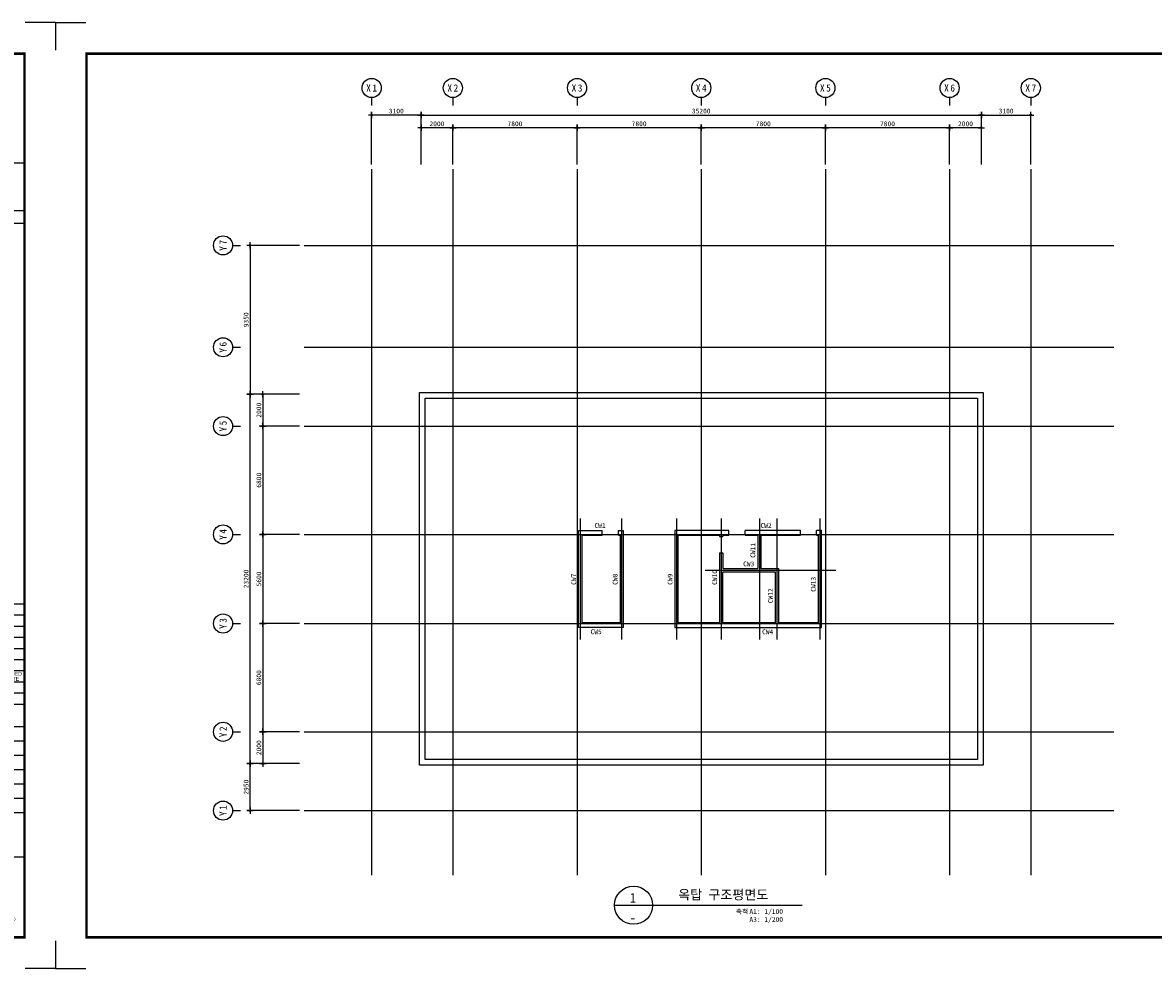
# Model space of a CAD drawing. Header units: millimetres. Extents: x 3445018 to 4174071, y -6064565 to -5122887.
# Tile 66 of 192: x 4003811 to 4074834, y -5767154 to -5707754. Entities that reach past the tile are written whole.
import ezdxf
from ezdxf.enums import TextEntityAlignment as Align

# ---------------------------------------------------------------- set-up
doc = ezdxf.new("R2010")
doc.units = ezdxf.units.MM
doc.header["$MEASUREMENT"] = 0
doc.linetypes.add('CEN', pattern=[66, 60, -2, 2, -2])
doc.layers.get('0').update_dxf_attribs({"linetype": 'CONTINUOUS'})
doc.layers.get('DEFPOINTS').update_dxf_attribs({"linetype": 'CONTINUOUS'})
for name, color, linetype in [('3', 3, 'CONTINUOUS'), ('A_GE_FORM', 7, 'CONTINUOUS'), ('A_GE_TEXT', 3, 'CONTINUOUS'), ('CEN', 13, 'CEN'), ('DI', 1, 'CONTINUOUS'), ('DIM', 7, 'CONTINUOUS'), ('HA', 9, 'CONTINUOUS'), ('SHEET_SD', 7, 'CONTINUOUS'), ('SY', 1, 'CONTINUOUS'), ('TE1', 3, 'CONTINUOUS'), ('TE1-W', 2, 'CONTINUOUS'), ('WA1', 2, 'CONTINUOUS')]:
    doc.layers.add(name, color=color, linetype=linetype)
doc.styles.add('GHS', font='txt')
doc.styles.add('HY울릉도 L', font='txt')
doc.styles.add('SDP-S', font='txt')
doc.styles.add('굴림', font='txt')
doc.styles.add('나눔고딕', font='txt')
doc.styles.add('돋움', font='txt')
doc.styles.add('돋움체', font='txt')
doc.styles.add('스타일1', font='HYWULM.TTF')
doc.dimstyles.new('SMDI-3', dxfattribs={"dimtxt": 3, "dimasz": 1, "dimexe": 2, "dimexo": 3, "dimgap": 1, "dimtad": 1, "dimdsep": 46, "dimtxsty": 'HY울릉도 L', "dimblk": 'Z_DOT', "dimcen": 2.5, "dimdle": 1.5, "dimclrd": 1, "dimclre": 1, "dimclrt": 2, "dimadec": 0, "dimazin": 0, "dimtfac": 1, "dimtix": 1, "dimtmove": 2, "dimatfit": 3, "dimldrblk": 'Z_DOT', "dimfxl": 2, "dimtvp": 1, "dimtolj": 1, "dimtzin": 0, "dimarcsym": 0})

# ---------------------------------------------------------------- blocks, each defined once
blk = doc.blocks.new('werwwerw')
at = {"true_color": 0xf50000}
h = blk.add_hatch(color=1, dxfattribs=at)
h.dxf.hatch_style = 1
h.paths.add_polyline_path([(1770.34, 1804.71), (1770.34, 1809.72), (1768.84, 1809.16), (1768.84, 1803.61), (1778.84, 1799.9), (1778.84, 1794.35), (1780.34, 1793.79), (1780.34, 1813.42), (1778.84, 1812.87), (1778.84, 1801.5)])
h.paths.add_polyline_path([(1782.84, 1811.27), (1792.84, 1807.56), (1792.84, 1809.16), (1781.34, 1813.42), (1781.34, 1793.79), (1792.84, 1798.05), (1792.84, 1803.61), (1790.24, 1803.61), (1790.24, 1802.11), (1791.34, 1802.11), (1791.34, 1799.09), (1782.84, 1795.95)])
at = {"color": 1, "true_color": 0xf50000}
for points in [[(1770.34, 1809.72), (1768.84, 1809.16), (1768.84, 1803.61), (1778.84, 1799.9), (1778.84, 1794.35), (1780.34, 1793.79), (1780.34, 1813.42), (1778.84, 1812.87), (1778.84, 1801.5), (1770.34, 1804.71), (1770.34, 1809.72), (1768.84, 1809.16)], [(1790.24, 1803.61), (1792.84, 1803.61), (1792.84, 1798.05), (1781.34, 1793.79), (1781.34, 1813.42), (1792.84, 1809.16), (1792.84, 1807.56), (1782.84, 1811.27), (1782.84, 1795.95), (1791.34, 1799.09), (1791.34, 1802.11), (1790.24, 1802.11), (1790.24, 1802.11), (1790.24, 1803.61)]]:
    blk.add_lwpolyline(points, dxfattribs=at)
at = {"color": 1, "true_color": 0xf50000, "insert": (1768.9, 1792.85), "char_height": 5, "attachment_point": 1}
blk.add_mtext_dynamic_manual_height_columns('{\\fBroadway|b0|i0|c0|p82;A}', width=3.0726, gutter_width=12.5, heights=[0], dxfattribs=at)
at = {"insert": (1774.73, 1789.95), "char_height": 2.1, "attachment_point": 1}
blk.add_mtext_dynamic_manual_height_columns('{\\fBroadway|b0|i0|c0|p82;rchitecture}', width=17.5999, gutter_width=12.5, heights=[0], dxfattribs=at)
blk = doc.blocks.new('sheet _서영')
at = {"true_color": 0xf50000}
h = blk.add_hatch(color=1, dxfattribs=at)
h.dxf.hatch_style = 1
h.paths.add_polyline_path([(-361932.13, -1058516.3), (-361932.13, -1058505.89), (-361935.25, -1058507.04), (-361935.25, -1058518.6), (-361914.45, -1058526.3), (-361914.45, -1058537.86), (-361911.33, -1058539.01), (-361911.33, -1058498.18), (-361914.45, -1058499.34), (-361914.45, -1058522.97)])
h.paths.add_polyline_path([(-361906.13, -1058502.67), (-361885.33, -1058510.37), (-361885.33, -1058507.04), (-361909.25, -1058498.18), (-361909.25, -1058539.01), (-361885.33, -1058530.15), (-361885.33, -1058518.6), (-361890.73, -1058518.6), (-361890.73, -1058521.72), (-361888.45, -1058521.72), (-361888.45, -1058527.98), (-361906.13, -1058534.53)])
at = {"color": 1, "true_color": 0xf50000}
for points in [[(-361932.13, -1058505.89), (-361935.25, -1058507.04), (-361935.25, -1058518.6), (-361914.45, -1058526.3), (-361914.45, -1058537.86), (-361911.33, -1058539.01), (-361911.33, -1058498.18), (-361914.45, -1058499.34), (-361914.45, -1058522.97), (-361932.13, -1058516.3), (-361932.13, -1058505.89), (-361935.25, -1058507.04)], [(-361890.73, -1058518.6), (-361885.33, -1058518.6), (-361885.33, -1058530.15), (-361909.25, -1058539.01), (-361909.25, -1058498.18), (-361885.33, -1058507.04), (-361885.33, -1058510.37), (-361906.13, -1058502.67), (-361906.13, -1058534.53), (-361888.45, -1058527.98), (-361888.45, -1058521.72), (-361890.73, -1058521.72), (-361890.73, -1058521.72), (-361890.73, -1058518.6)]]:
    blk.add_lwpolyline(points, dxfattribs=at)
at = {"layer": 'A_GE_FORM'}
for p, q in [((-362689.99, -1058464.44), (-362689.99, -1058481.68)), ((-362689.99, -1058464.44), (-362689.99, -1058481.68)), ((-362689.99, -1058464.44), (-362670.99, -1058464.44)), ((-361848.99, -1058464.44), (-361867.99, -1058464.44)), ((-361848.99, -1058464.44), (-361848.99, -1058481.68)), ((-362689.99, -1059041.18), (-362689.99, -1059058.43)), ((-362689.99, -1059041.18), (-362689.99, -1059058.43)), ((-361848.99, -1059041.18), (-361848.99, -1059058.43)), ((-362689.99, -1059058.43), (-362670.99, -1059058.43)), ((-361848.99, -1059058.43), (-361867.99, -1059058.43))]:
    blk.add_line(p, q, dxfattribs=at)
at = {"layer": 'A_GE_FORM', "color": 161}
for p, q in [((-361952.99, -1058552.43), (-361868.99, -1058552.43)), ((-361952.99, -1058582.43), (-361868.99, -1058582.43)), ((-361952.99, -1058590.43), (-361868.99, -1058590.43)), ((-361952.99, -1058829.43), (-361868.89, -1058829.43)), ((-361928.99, -1058960.43), (-361928.99, -1058829.43)), ((-361883.91, -1058878.43), (-361883.91, -1058829.43)), ((-361875.5, -1058832.51), (-361878.46, -1058835.03)), ((-361952.99, -1058836.43), (-361868.89, -1058836.43)), ((-361875.5, -1058839.51), (-361878.46, -1058842.03)), ((-361952.99, -1058843.43), (-361868.89, -1058843.43)), ((-361875.5, -1058846.51), (-361878.46, -1058849.03)), ((-361952.99, -1058850.43), (-361868.89, -1058850.43)), ((-361875.5, -1058853.51), (-361878.46, -1058856.03)), ((-361952.99, -1058857.43), (-361868.89, -1058857.43)), ((-361875.5, -1058860.51), (-361878.46, -1058863.03)), ((-361952.99, -1058864.43), (-361868.89, -1058864.43)), ((-361875.5, -1058867.51), (-361878.46, -1058870.03)), ((-361952.99, -1058871.43), (-361868.89, -1058871.43)), ((-361952.99, -1058878.43), (-361868.49, -1058878.43)), ((-361952.99, -1058885.43), (-361868.49, -1058885.43)), ((-361952.99, -1058892.43), (-361868.49, -1058892.43)), ((-361903.99, -1058906.43), (-361903.99, -1058892.43)), ((-361895.99, -1058906.43), (-361895.99, -1058892.43)), ((-361952.99, -1058899.43), (-361903.99, -1058899.43)), ((-361952.99, -1058906.43), (-361868.49, -1058906.43)), ((-361952.99, -1058915.43), (-361868.49, -1058915.43)), ((-361952.99, -1058924.43), (-361868.49, -1058924.43)), ((-361952.99, -1058933.43), (-361868.49, -1058933.43)), ((-361903.99, -1058960.43), (-361903.99, -1058933.43)), ((-361928.99, -1058942.43), (-361868.49, -1058942.43)), ((-361928.99, -1058951.43), (-361868.49, -1058951.43)), ((-361952.99, -1058960.43), (-361868.49, -1058960.43)), ((-361952.99, -1058988.43), (-361868.49, -1058988.43)), ((-361918.99, -1059038.93), (-361918.99, -1058988.43)), ((-361952.99, -1059004.93), (-361918.99, -1059004.93)), ((-361952.99, -1059021.43), (-361918.99, -1059021.43))]:
    blk.add_line(p, q, dxfattribs=at)
at = {"layer": 'A_GE_FORM', "const_width": 1.5}
blk.add_lwpolyline([(-361868.49, -1059038.93), (-362670.49, -1059038.93), (-362670.49, -1058483.93), (-361868.49, -1058483.93)], close=True, dxfattribs=at)
at = {"layer": 'A_GE_FORM', "const_width": 0.6}
blk.add_lwpolyline([(-361952.99, -1059038.93), (-361952.99, -1058483.93)], dxfattribs=at)
at = {"layer": 'A_GE_FORM', "color": 7}
for points in [[(-361947.88, -1058830.55), (-361950.34, -1058834.82), (-361945.41, -1058834.82)], [(-361947.88, -1058837.55), (-361950.34, -1058841.82), (-361945.41, -1058841.82)], [(-361947.88, -1058844.55), (-361950.34, -1058848.82), (-361945.41, -1058848.82)], [(-361947.88, -1058851.55), (-361950.34, -1058855.82), (-361945.41, -1058855.82)], [(-361947.88, -1058858.55), (-361950.34, -1058862.82), (-361945.41, -1058862.82)], [(-361947.88, -1058865.55), (-361950.34, -1058869.82), (-361945.41, -1058869.82)]]:
    blk.add_lwpolyline(points, close=True, dxfattribs=at)
at = {"xscale": 1.04, "yscale": 1.04, "zscale": 1.04}
blk.add_blockref('werwwerw', (-363745.9, -1060878.12), dxfattribs=at)
at = {"insert": (-361906.28, -1059020.17), "char_height": 2.16, "attachment_point": 1, "line_spacing_factor": 0.9, "style": '스타일1'}
blk.add_mtext_dynamic_manual_height_columns('{\\f이사만루체 Medium|b0|i0|c129|p2;와이지건축사사무소}', width=30.417, gutter_width=10, heights=[0], dxfattribs=at)
at = {"layer": 'A_GE_TEXT'}
for s, height, style, p in [('PROJECT  TITLE.', 2.5, '돋움', (-361948.99, -1058556.43)), ('KEYMAP', 2.5, '돋움', (-361948.99, -1058586.43)), ('DRAWING', 2.5, '돋움', (-361926.65, -1058938.25)), ('DATE', 2.5, '돋움', (-361926.65, -1058946.92)), ('A1:', 2.5, '돋움', (-361898.99, -1058953.83)), ('SCALE', 2.5, '돋움', (-361926.65, -1058955.83)), ('A3:', 2.5, '돋움', (-361898.99, -1058957.83)), ('DRAWING TITLE', 2.5, '돋움', (-361950.58, -1058963.93)), ('JOB NUMBER', 2, '나눔고딕', (-361950.2, -1058991.93)), ('DRAWING NO.', 2, '돋움', (-361950.59, -1059008.43)), ('SHEET NO.', 2, '돋움', (-361950.59, -1059024.93))]:
    blk.add_text(s, height=height, dxfattribs=dict(at, style=style)).set_placement(p, align=Align.MIDDLE_LEFT)
for s, height, style, p in [('YGArchi 신축공사', 5, '굴림', (-361910.74, -1058570.06)), ('NO', 2.5, '돋움', (-361940.99, -1058874.93)), ('DESCRIPTION', 2.5, '돋움', (-361906.45, -1058874.93)), ('ISSUED', 2.4, '돋움', (-361876.2, -1058873.45)), ('DATE', 2.4, '돋움', (-361876.2, -1058876.65)), ('REVISIONS', 2.5, '돋움', (-361940.99, -1058881.93)), ('감   독   관', 2.5, '돋움', (-361940.99, -1058888.93)), ('검         토', 2.5, '돋움', (-361940.99, -1058895.93)), ('승         인', 2.5, '돋움', (-361940.99, -1058902.93)), ('CHECKED', 2.5, '돋움', (-361940.99, -1058909.21)), ('(검토)', 2, '돋움', (-361940.99, -1058912.39)), ('CHECKED', 2.5, '돋움', (-361940.99, -1058918.21)), ('(설계)', 2, '돋움', (-361940.99, -1058921.39)), ('대표 건축사', 2.5, '돋움', (-361940.99, -1058928.78)), ('APPROVAL', 2.5, '돋움', (-361940.99, -1058936.93)), ('-', 2.5, '나눔고딕', (-361934.99, -1059014.93))]:
    blk.add_text(s, height=height, dxfattribs=dict(at, style=style)).set_placement(p, align=Align.MIDDLE_CENTER)
at = {"layer": 'A_GE_TEXT', "style": '돋움'}
for s, p in [('검', (-361901.77, -1058897.75)), ('수', (-361901.77, -1058904.47))]:
    blk.add_text(s, height=2.5, dxfattribs=at).set_placement(p)
at = {"layer": 'A_GE_TEXT', "style": '돋움', "width": 0.9}
for s, p in [('고양시 일산동구 정발산로 42번길 60', (-361893.74, -1059027.54)), ('yg_archi@daum.net', (-361893.74, -1059031.18)), ('www.ygarchi.com', (-361893.74, -1059034.62))]:
    blk.add_text(s, height=2, dxfattribs=at).set_placement(p, align=Align.MIDDLE_CENTER)
blk = doc.blocks.new('Z_DOT')
at = {"layer": 'DIM', "color": 1, "ltscale": 3}
for p, q in [((-2, 0), (2, 0)), ((0, -2), (0, 2))]:
    blk.add_line(p, q, dxfattribs=at)
for radius in [0.5, 0.25]:
    blk.add_circle((0, 0), radius, dxfattribs=at)
blk = doc.blocks.new('*D285')
at = {"layer": 'DEFPOINTS', "color": 0, "ltscale": 3, "transparency": 16777216}
for p in [(4064034, -5713559), (4028834, -5716959), (4064034, -5716959)]:
    blk.add_point(p, dxfattribs=at)
at = {"layer": 'DIM', "color": 1, "lineweight": -2, "ltscale": 3, "transparency": 16777216}
for p, q in [((4028834, -5716659), (4028834, -5713359)), ((4028934, -5713559), (4063934, -5713559)), ((4064034, -5716659), (4064034, -5713359))]:
    blk.add_line(p, q, dxfattribs=at)
at = {"layer": 'DIM', "color": 1, "lineweight": -2, "ltscale": 3, "transparency": 16777216, "xscale": 100, "yscale": 100, "zscale": 100, "rotation": 180}
blk.add_blockref('Z_DOT', (4028834, -5713559), dxfattribs=at)
at = {"layer": 'DIM', "color": 1, "lineweight": -2, "ltscale": 3, "transparency": 16777216, "xscale": 100, "yscale": 100, "zscale": 100}
blk.add_blockref('Z_DOT', (4064034, -5713559), dxfattribs=at)
at = {"layer": 'DIM', "color": 2, "ltscale": 3, "transparency": 16777216, "insert": (4046434, -5713309), "char_height": 300, "attachment_point": 5, "style": 'SDP-S'}
blk.add_mtext('\\A1;35200', dxfattribs=at)
blk = doc.blocks.new('*D286')
at = {"layer": 'DEFPOINTS', "color": 0, "ltscale": 3, "transparency": 16777216}
for p in [(4062034, -5714359), (4062034, -5716959), (4064034, -5716959)]:
    blk.add_point(p, dxfattribs=at)
at = {"layer": 'DIM', "color": 1, "lineweight": -2, "ltscale": 3, "transparency": 16777216}
for p, q in [((4062034, -5716659), (4062034, -5714159)), ((4063934, -5714359), (4062134, -5714359)), ((4064034, -5716659), (4064034, -5714159))]:
    blk.add_line(p, q, dxfattribs=at)
at = {"layer": 'DIM', "color": 1, "lineweight": -2, "ltscale": 3, "transparency": 16777216, "xscale": 100, "yscale": 100, "zscale": 100, "rotation": 180}
blk.add_blockref('Z_DOT', (4062034, -5714359), dxfattribs=at)
at = {"layer": 'DIM', "color": 1, "lineweight": -2, "ltscale": 3, "transparency": 16777216, "xscale": 100, "yscale": 100, "zscale": 100}
blk.add_blockref('Z_DOT', (4064034, -5714359), dxfattribs=at)
at = {"layer": 'DIM', "color": 2, "ltscale": 3, "transparency": 16777216, "insert": (4063034, -5714109), "char_height": 300, "attachment_point": 5, "style": 'SDP-S'}
blk.add_mtext('\\A1;2000', dxfattribs=at)
blk = doc.blocks.new('CCS111')
blk.add_line((0, 8), (0, 3))
blk.add_circle((0, 14), 6)
at = {"color": 3, "style": 'GHS'}
for tag, p in [('X', (-2.45, 14.02)), ('1', (1.44, 14.02))]:
    blk.add_attdef(tag, text='', height=4.5, dxfattribs=at).set_placement(p, align=Align.MIDDLE_CENTER)
blk = doc.blocks.new('*D287')
at = {"layer": 'DEFPOINTS', "color": 0, "ltscale": 3, "transparency": 16777216}
for p in [(4054234, -5714359), (4054234, -5716959), (4062034, -5716959)]:
    blk.add_point(p, dxfattribs=at)
at = {"layer": 'DIM', "color": 1, "lineweight": -2, "ltscale": 3, "transparency": 16777216}
for p, q in [((4054234, -5716659), (4054234, -5714159)), ((4061934, -5714359), (4054334, -5714359)), ((4062034, -5716659), (4062034, -5714159))]:
    blk.add_line(p, q, dxfattribs=at)
at = {"layer": 'DIM', "color": 1, "lineweight": -2, "ltscale": 3, "transparency": 16777216, "xscale": 100, "yscale": 100, "zscale": 100, "rotation": 180}
blk.add_blockref('Z_DOT', (4054234, -5714359), dxfattribs=at)
at = {"layer": 'DIM', "color": 1, "lineweight": -2, "ltscale": 3, "transparency": 16777216, "xscale": 100, "yscale": 100, "zscale": 100}
blk.add_blockref('Z_DOT', (4062034, -5714359), dxfattribs=at)
at = {"layer": 'DIM', "color": 2, "ltscale": 3, "transparency": 16777216, "insert": (4058134, -5714109), "char_height": 300, "attachment_point": 5, "style": 'SDP-S'}
blk.add_mtext('\\A1;7800', dxfattribs=at)
blk = doc.blocks.new('*D288')
at = {"layer": 'DEFPOINTS', "color": 0, "ltscale": 3, "transparency": 16777216}
for p in [(4046434, -5714359), (4046434, -5716959), (4054234, -5716959)]:
    blk.add_point(p, dxfattribs=at)
at = {"layer": 'DIM', "color": 1, "lineweight": -2, "ltscale": 3, "transparency": 16777216}
for p, q in [((4046434, -5716659), (4046434, -5714159)), ((4054134, -5714359), (4046534, -5714359)), ((4054234, -5716659), (4054234, -5714159))]:
    blk.add_line(p, q, dxfattribs=at)
at = {"layer": 'DIM', "color": 1, "lineweight": -2, "ltscale": 3, "transparency": 16777216, "xscale": 100, "yscale": 100, "zscale": 100, "rotation": 180}
blk.add_blockref('Z_DOT', (4046434, -5714359), dxfattribs=at)
at = {"layer": 'DIM', "color": 1, "lineweight": -2, "ltscale": 3, "transparency": 16777216, "xscale": 100, "yscale": 100, "zscale": 100}
blk.add_blockref('Z_DOT', (4054234, -5714359), dxfattribs=at)
at = {"layer": 'DIM', "color": 2, "ltscale": 3, "transparency": 16777216, "insert": (4050334, -5714109), "char_height": 300, "attachment_point": 5, "style": 'SDP-S'}
blk.add_mtext('\\A1;7800', dxfattribs=at)
blk = doc.blocks.new('*D289')
at = {"layer": 'DEFPOINTS', "color": 0, "ltscale": 3, "transparency": 16777216}
for p in [(4038634, -5714359), (4038634, -5716959), (4046434, -5716959)]:
    blk.add_point(p, dxfattribs=at)
at = {"layer": 'DIM', "color": 1, "lineweight": -2, "ltscale": 3, "transparency": 16777216}
for p, q in [((4038634, -5716659), (4038634, -5714159)), ((4046334, -5714359), (4038734, -5714359)), ((4046434, -5716659), (4046434, -5714159))]:
    blk.add_line(p, q, dxfattribs=at)
at = {"layer": 'DIM', "color": 1, "lineweight": -2, "ltscale": 3, "transparency": 16777216, "xscale": 100, "yscale": 100, "zscale": 100, "rotation": 180}
blk.add_blockref('Z_DOT', (4038634, -5714359), dxfattribs=at)
at = {"layer": 'DIM', "color": 1, "lineweight": -2, "ltscale": 3, "transparency": 16777216, "xscale": 100, "yscale": 100, "zscale": 100}
blk.add_blockref('Z_DOT', (4046434, -5714359), dxfattribs=at)
at = {"layer": 'DIM', "color": 2, "ltscale": 3, "transparency": 16777216, "insert": (4042534, -5714109), "char_height": 300, "attachment_point": 5, "style": 'SDP-S'}
blk.add_mtext('\\A1;7800', dxfattribs=at)
blk = doc.blocks.new('*D290')
at = {"layer": 'DEFPOINTS', "color": 0, "ltscale": 3, "transparency": 16777216}
for p in [(4030834, -5714359), (4030834, -5716959), (4038634, -5716959)]:
    blk.add_point(p, dxfattribs=at)
at = {"layer": 'DIM', "color": 1, "lineweight": -2, "ltscale": 3, "transparency": 16777216}
for p, q in [((4030834, -5716659), (4030834, -5714159)), ((4038534, -5714359), (4030934, -5714359)), ((4038634, -5716659), (4038634, -5714159))]:
    blk.add_line(p, q, dxfattribs=at)
at = {"layer": 'DIM', "color": 1, "lineweight": -2, "ltscale": 3, "transparency": 16777216, "xscale": 100, "yscale": 100, "zscale": 100, "rotation": 180}
blk.add_blockref('Z_DOT', (4030834, -5714359), dxfattribs=at)
at = {"layer": 'DIM', "color": 1, "lineweight": -2, "ltscale": 3, "transparency": 16777216, "xscale": 100, "yscale": 100, "zscale": 100}
blk.add_blockref('Z_DOT', (4038634, -5714359), dxfattribs=at)
at = {"layer": 'DIM', "color": 2, "ltscale": 3, "transparency": 16777216, "insert": (4034734, -5714109), "char_height": 300, "attachment_point": 5, "style": 'SDP-S'}
blk.add_mtext('\\A1;7800', dxfattribs=at)
blk = doc.blocks.new('*D291')
at = {"layer": 'DEFPOINTS', "color": 0, "ltscale": 3, "transparency": 16777216}
for p in [(4028834, -5714359), (4028834, -5716959), (4030834, -5716959)]:
    blk.add_point(p, dxfattribs=at)
at = {"layer": 'DIM', "color": 1, "lineweight": -2, "ltscale": 3, "transparency": 16777216}
for p, q in [((4028834, -5716659), (4028834, -5714159)), ((4030734, -5714359), (4028934, -5714359)), ((4030834, -5716659), (4030834, -5714159))]:
    blk.add_line(p, q, dxfattribs=at)
at = {"layer": 'DIM', "color": 1, "lineweight": -2, "ltscale": 3, "transparency": 16777216, "xscale": 100, "yscale": 100, "zscale": 100, "rotation": 180}
blk.add_blockref('Z_DOT', (4028834, -5714359), dxfattribs=at)
at = {"layer": 'DIM', "color": 1, "lineweight": -2, "ltscale": 3, "transparency": 16777216, "xscale": 100, "yscale": 100, "zscale": 100}
blk.add_blockref('Z_DOT', (4030834, -5714359), dxfattribs=at)
at = {"layer": 'DIM', "color": 2, "ltscale": 3, "transparency": 16777216, "insert": (4029834, -5714109), "char_height": 300, "attachment_point": 5, "style": 'SDP-S'}
blk.add_mtext('\\A1;2000', dxfattribs=at)
blk = doc.blocks.new('*D292')
at = {"layer": 'DEFPOINTS', "color": 0, "ltscale": 3, "transparency": 16777216}
for p in [(4018099, -5731095), (4021499, -5731095), (4021499, -5754295)]:
    blk.add_point(p, dxfattribs=at)
at = {"layer": 'DIM', "color": 1, "lineweight": -2, "ltscale": 3, "transparency": 16777216}
for p, q in [((4021199, -5731095), (4017899, -5731095)), ((4018099, -5754195), (4018099, -5731195)), ((4021199, -5754295), (4017899, -5754295))]:
    blk.add_line(p, q, dxfattribs=at)
at = {"layer": 'DIM', "color": 1, "lineweight": -2, "ltscale": 3, "transparency": 16777216, "xscale": 100, "yscale": 100, "zscale": 100}
for p, rotation in [((4018099, -5731095), 90), ((4018099, -5754295), 270)]:
    blk.add_blockref('Z_DOT', p, dxfattribs=dict(at, rotation=rotation))
at = {"layer": 'DIM', "color": 2, "ltscale": 3, "transparency": 16777216, "insert": (4017849, -5742695), "char_height": 300, "attachment_point": 5, "rotation": 90, "style": 'SDP-S'}
blk.add_mtext('\\A1;23200', dxfattribs=at)
blk = doc.blocks.new('*D293')
at = {"layer": 'DEFPOINTS', "color": 0, "ltscale": 3, "transparency": 16777216}
for p in [(4021499, -5721745), (4018099, -5731095), (4021499, -5731095)]:
    blk.add_point(p, dxfattribs=at)
at = {"layer": 'DIM', "color": 1, "lineweight": -2, "ltscale": 3, "transparency": 16777216}
for p, q in [((4021199, -5721745), (4017899, -5721745)), ((4018099, -5721845), (4018099, -5730995)), ((4021199, -5731095), (4017899, -5731095))]:
    blk.add_line(p, q, dxfattribs=at)
at = {"layer": 'DIM', "color": 1, "lineweight": -2, "ltscale": 3, "transparency": 16777216, "xscale": 100, "yscale": 100, "zscale": 100}
for p, rotation in [((4018099, -5721745), 90), ((4018099, -5731095), 270)]:
    blk.add_blockref('Z_DOT', p, dxfattribs=dict(at, rotation=rotation))
at = {"layer": 'DIM', "color": 2, "ltscale": 3, "transparency": 16777216, "insert": (4017849, -5726420), "char_height": 300, "attachment_point": 5, "rotation": 90, "style": 'SDP-S'}
blk.add_mtext('\\A1;9350', dxfattribs=at)
blk = doc.blocks.new('*D294')
at = {"layer": 'DEFPOINTS', "color": 0, "ltscale": 3, "transparency": 16777216}
for p in [(4021499, -5731095), (4018899, -5733095), (4021499, -5733095)]:
    blk.add_point(p, dxfattribs=at)
at = {"layer": 'DIM', "color": 1, "lineweight": -2, "ltscale": 3, "transparency": 16777216}
for p, q in [((4021199, -5731095), (4018699, -5731095)), ((4018899, -5731195), (4018899, -5732995)), ((4021199, -5733095), (4018699, -5733095))]:
    blk.add_line(p, q, dxfattribs=at)
at = {"layer": 'DIM', "color": 1, "lineweight": -2, "ltscale": 3, "transparency": 16777216, "xscale": 100, "yscale": 100, "zscale": 100}
for p, rotation in [((4018899, -5731095), 90), ((4018899, -5733095), 270)]:
    blk.add_blockref('Z_DOT', p, dxfattribs=dict(at, rotation=rotation))
at = {"layer": 'DIM', "color": 2, "ltscale": 3, "transparency": 16777216, "insert": (4018649, -5732095), "char_height": 300, "attachment_point": 5, "rotation": 90, "style": 'SDP-S'}
blk.add_mtext('\\A1;2000', dxfattribs=at)
blk = doc.blocks.new('*D295')
at = {"layer": 'DEFPOINTS', "color": 0, "ltscale": 3, "transparency": 16777216}
for p in [(4021499, -5733095), (4018899, -5739895), (4021499, -5739895)]:
    blk.add_point(p, dxfattribs=at)
at = {"layer": 'DIM', "color": 1, "lineweight": -2, "ltscale": 3, "transparency": 16777216}
for p, q in [((4021199, -5733095), (4018699, -5733095)), ((4018899, -5733195), (4018899, -5739795)), ((4021199, -5739895), (4018699, -5739895))]:
    blk.add_line(p, q, dxfattribs=at)
at = {"layer": 'DIM', "color": 1, "lineweight": -2, "ltscale": 3, "transparency": 16777216, "xscale": 100, "yscale": 100, "zscale": 100}
for p, rotation in [((4018899, -5733095), 90), ((4018899, -5739895), 270)]:
    blk.add_blockref('Z_DOT', p, dxfattribs=dict(at, rotation=rotation))
at = {"layer": 'DIM', "color": 2, "ltscale": 3, "transparency": 16777216, "insert": (4018649, -5736495), "char_height": 300, "attachment_point": 5, "rotation": 90, "style": 'SDP-S'}
blk.add_mtext('\\A1;6800', dxfattribs=at)
blk = doc.blocks.new('*D296')
at = {"layer": 'DEFPOINTS', "color": 0, "ltscale": 3, "transparency": 16777216}
for p in [(4021499, -5739895), (4018899, -5745495), (4021499, -5745495)]:
    blk.add_point(p, dxfattribs=at)
at = {"layer": 'DIM', "color": 1, "lineweight": -2, "ltscale": 3, "transparency": 16777216}
for p, q in [((4021199, -5739895), (4018699, -5739895)), ((4018899, -5739995), (4018899, -5745395)), ((4021199, -5745495), (4018699, -5745495))]:
    blk.add_line(p, q, dxfattribs=at)
at = {"layer": 'DIM', "color": 1, "lineweight": -2, "ltscale": 3, "transparency": 16777216, "xscale": 100, "yscale": 100, "zscale": 100}
for p, rotation in [((4018899, -5739895), 90), ((4018899, -5745495), 270)]:
    blk.add_blockref('Z_DOT', p, dxfattribs=dict(at, rotation=rotation))
at = {"layer": 'DIM', "color": 2, "ltscale": 3, "transparency": 16777216, "insert": (4018649, -5742695), "char_height": 300, "attachment_point": 5, "rotation": 90, "style": 'SDP-S'}
blk.add_mtext('\\A1;5600', dxfattribs=at)
blk = doc.blocks.new('*D297')
at = {"layer": 'DEFPOINTS', "color": 0, "ltscale": 3, "transparency": 16777216}
for p in [(4021499, -5745495), (4018899, -5752295), (4021499, -5752295)]:
    blk.add_point(p, dxfattribs=at)
at = {"layer": 'DIM', "color": 1, "lineweight": -2, "ltscale": 3, "transparency": 16777216}
for p, q in [((4021199, -5745495), (4018699, -5745495)), ((4018899, -5745595), (4018899, -5752195)), ((4021199, -5752295), (4018699, -5752295))]:
    blk.add_line(p, q, dxfattribs=at)
at = {"layer": 'DIM', "color": 1, "lineweight": -2, "ltscale": 3, "transparency": 16777216, "xscale": 100, "yscale": 100, "zscale": 100}
for p, rotation in [((4018899, -5745495), 90), ((4018899, -5752295), 270)]:
    blk.add_blockref('Z_DOT', p, dxfattribs=dict(at, rotation=rotation))
at = {"layer": 'DIM', "color": 2, "ltscale": 3, "transparency": 16777216, "insert": (4018649, -5748895), "char_height": 300, "attachment_point": 5, "rotation": 90, "style": 'SDP-S'}
blk.add_mtext('\\A1;6800', dxfattribs=at)
blk = doc.blocks.new('*D298')
at = {"layer": 'DEFPOINTS', "color": 0, "ltscale": 3, "transparency": 16777216}
for p in [(4021499, -5752295), (4018899, -5754295), (4021499, -5754295)]:
    blk.add_point(p, dxfattribs=at)
at = {"layer": 'DIM', "color": 1, "lineweight": -2, "ltscale": 3, "transparency": 16777216}
for p, q in [((4021199, -5752295), (4018699, -5752295)), ((4018899, -5752395), (4018899, -5754195)), ((4021199, -5754295), (4018699, -5754295))]:
    blk.add_line(p, q, dxfattribs=at)
at = {"layer": 'DIM', "color": 1, "lineweight": -2, "ltscale": 3, "transparency": 16777216, "xscale": 100, "yscale": 100, "zscale": 100}
for p, rotation in [((4018899, -5752295), 90), ((4018899, -5754295), 270)]:
    blk.add_blockref('Z_DOT', p, dxfattribs=dict(at, rotation=rotation))
at = {"layer": 'DIM', "color": 2, "ltscale": 3, "transparency": 16777216, "insert": (4018649, -5753295), "char_height": 300, "attachment_point": 5, "rotation": 90, "style": 'SDP-S'}
blk.add_mtext('\\A1;2000', dxfattribs=at)
blk = doc.blocks.new('*D299')
at = {"layer": 'DEFPOINTS', "color": 0, "ltscale": 3, "transparency": 16777216}
for p in [(4018099, -5754295), (4021499, -5754295), (4021499, -5757245)]:
    blk.add_point(p, dxfattribs=at)
at = {"layer": 'DIM', "color": 1, "lineweight": -2, "ltscale": 3, "transparency": 16777216}
for p, q in [((4021199, -5754295), (4017899, -5754295)), ((4018099, -5757145), (4018099, -5754395)), ((4021199, -5757245), (4017899, -5757245))]:
    blk.add_line(p, q, dxfattribs=at)
at = {"layer": 'DIM', "color": 1, "lineweight": -2, "ltscale": 3, "transparency": 16777216, "xscale": 100, "yscale": 100, "zscale": 100}
for p, rotation in [((4018099, -5754295), 90), ((4018099, -5757245), 270)]:
    blk.add_blockref('Z_DOT', p, dxfattribs=dict(at, rotation=rotation))
at = {"layer": 'DIM', "color": 2, "ltscale": 3, "transparency": 16777216, "insert": (4017849, -5755770), "char_height": 300, "attachment_point": 5, "rotation": 90, "style": 'SDP-S'}
blk.add_mtext('\\A1;2950', dxfattribs=at)
blk = doc.blocks.new('*D300')
at = {"layer": 'DEFPOINTS', "color": 0, "ltscale": 3, "transparency": 16777216}
for p in [(4025734, -5713559), (4025734, -5716959), (4028834, -5716959)]:
    blk.add_point(p, dxfattribs=at)
at = {"layer": 'DIM', "color": 1, "lineweight": -2, "ltscale": 3, "transparency": 16777216}
for p, q in [((4025734, -5716659), (4025734, -5713359)), ((4028734, -5713559), (4025834, -5713559)), ((4028834, -5716659), (4028834, -5713359))]:
    blk.add_line(p, q, dxfattribs=at)
at = {"layer": 'DIM', "color": 1, "lineweight": -2, "ltscale": 3, "transparency": 16777216, "xscale": 100, "yscale": 100, "zscale": 100, "rotation": 180}
blk.add_blockref('Z_DOT', (4025734, -5713559), dxfattribs=at)
at = {"layer": 'DIM', "color": 1, "lineweight": -2, "ltscale": 3, "transparency": 16777216, "xscale": 100, "yscale": 100, "zscale": 100}
blk.add_blockref('Z_DOT', (4028834, -5713559), dxfattribs=at)
at = {"layer": 'DIM', "color": 2, "ltscale": 3, "transparency": 16777216, "insert": (4027284, -5713309), "char_height": 300, "attachment_point": 5, "style": 'SDP-S'}
blk.add_mtext('\\A1;3100', dxfattribs=at)
blk = doc.blocks.new('*D301')
at = {"layer": 'DEFPOINTS', "color": 0, "ltscale": 3, "transparency": 16777216}
for p in [(4067134, -5713559), (4064034, -5716959), (4067134, -5716959)]:
    blk.add_point(p, dxfattribs=at)
at = {"layer": 'DIM', "color": 1, "lineweight": -2, "ltscale": 3, "transparency": 16777216}
for p, q in [((4064034, -5716659), (4064034, -5713359)), ((4064134, -5713559), (4067034, -5713559)), ((4067134, -5716659), (4067134, -5713359))]:
    blk.add_line(p, q, dxfattribs=at)
at = {"layer": 'DIM', "color": 1, "lineweight": -2, "ltscale": 3, "transparency": 16777216, "xscale": 100, "yscale": 100, "zscale": 100, "rotation": 180}
blk.add_blockref('Z_DOT', (4064034, -5713559), dxfattribs=at)
at = {"layer": 'DIM', "color": 1, "lineweight": -2, "ltscale": 3, "transparency": 16777216, "xscale": 100, "yscale": 100, "zscale": 100}
blk.add_blockref('Z_DOT', (4067134, -5713559), dxfattribs=at)
at = {"layer": 'DIM', "color": 2, "ltscale": 3, "transparency": 16777216, "insert": (4065584, -5713309), "char_height": 300, "attachment_point": 5, "style": 'SDP-S'}
blk.add_mtext('\\A1;3100', dxfattribs=at)

msp = doc.modelspace()

# ---------------------------------------------------------------- linework, layer by layer
at = {"layer": 'CEN'}
for p, q in [((4025734.289, -5716959.386), (4025734.289, -5761307.826)), ((4030834.289, -5716959.386), (4030834.289, -5761307.826)), ((4038634.289, -5716959.386), (4038634.289, -5761307.826)), ((4046434.289, -5716959.386), (4046434.289, -5761307.826)), ((4054234.289, -5716959.386), (4054234.289, -5761307.826)), ((4062034.289, -5716959.386), (4062034.289, -5761307.826)), ((4067134.289, -5716959.386), (4067134.289, -5761307.826)), ((4021498.874, -5721744.861), (4072357.54, -5721744.861)), ((4021498.874, -5728144.861), (4072357.54, -5728144.861)), ((4021498.874, -5733094.861), (4072357.54, -5733094.861)), ((4038834.289, -5738894.861), (4038834.289, -5746494.861)), ((4041434.289, -5738894.861), (4041434.289, -5746494.861)), ((4044884.289, -5738894.861), (4044884.289, -5746494.861)), ((4047684.289, -5738894.861), (4047684.289, -5746494.861)), ((4050084.289, -5738894.861), (4050084.289, -5746494.861)), ((4051184.289, -5738894.861), (4051184.289, -5746494.861)), ((4053884.289, -5738894.861), (4053884.289, -5746494.861)), ((4021498.874, -5739894.861), (4072357.54, -5739894.861)), ((4046684.289, -5742144.861), (4054884.289, -5742144.861)), ((4021498.874, -5745494.861), (4072357.54, -5745494.861)), ((4021498.874, -5752294.861), (4072357.54, -5752294.861)), ((4021498.874, -5757244.861), (4072357.54, -5757244.861))]:
    msp.add_line(p, q, dxfattribs=at)
at = {"layer": 'HA', "ltscale": 1000}
for points in [[(4028729.289, -5730989.861), (4064139.289, -5730989.861), (4064139.289, -5754399.861), (4028729.289, -5754399.861)], [(4029089.289, -5731349.861), (4063779.289, -5731349.861), (4063779.289, -5754039.861), (4029089.289, -5754039.861)]]:
    msp.add_lwpolyline(points, close=True, dxfattribs=at)
at = {"layer": 'SY'}
msp.add_line((4040982.551, -5763184.339), (4052775.214, -5763184.339), dxfattribs=at)
msp.add_circle((4042182.551, -5763184.339), 1200, dxfattribs=at)
at = {"layer": 'WA1'}
for p, q in [((4038934.289, -5739944.861), (4038934.289, -5745444.861)), ((4040214.289, -5739944.861), (4040214.289, -5739644.861)), ((4041234.289, -5739944.861), (4041234.289, -5739644.861)), ((4047584.289, -5739944.861), (4047584.289, -5740034.861)), ((4047584.289, -5740034.861), (4047784.289, -5740034.861)), ((4047784.289, -5739944.861), (4047784.289, -5740034.861)), ((4048174.289, -5739944.861), (4048174.289, -5739644.861)), ((4049194.289, -5739944.861), (4049194.289, -5739644.861)), ((4049984.289, -5739944.861), (4049984.289, -5742044.861)), ((4050184.289, -5739944.861), (4050184.289, -5742044.861)), ((4052664.289, -5739944.861), (4052664.289, -5739644.861)), ((4053684.289, -5739944.861), (4053684.289, -5739644.861)), ((4047584.289, -5741054.861), (4047584.289, -5745444.861)), ((4047584.289, -5741054.861), (4047784.289, -5741054.861)), ((4047784.289, -5741054.861), (4047784.289, -5742044.861)), ((4047784.289, -5742044.861), (4049984.289, -5742044.861)), ((4047784.289, -5742244.861), (4051084.289, -5742244.861)), ((4050184.289, -5742044.861), (4051284.289, -5742044.861)), ((4051084.289, -5742244.861), (4051084.289, -5745444.861)), ((4051284.289, -5742044.861), (4051284.289, -5745444.861))]:
    msp.add_line(p, q, dxfattribs=at)
for points in [[(4041234.289, -5739644.861), (4041534.289, -5739644.861), (4041534.289, -5745744.861), (4038734.289, -5745744.861), (4038734.289, -5739644.861), (4040214.289, -5739644.861)], [(4038934.289, -5739944.861), (4040214.289, -5739944.861)], [(4041234.289, -5739944.861), (4041334.289, -5739944.861), (4041334.289, -5745444.861), (4038934.289, -5745444.861)], [(4048174.289, -5739644.861), (4044784.289, -5739644.861), (4044784.289, -5745744.861), (4053984.289, -5745744.861), (4053984.289, -5739644.861), (4053684.289, -5739644.861)], [(4047584.289, -5745444.861), (4044984.289, -5745444.861), (4044984.289, -5739944.861), (4047584.289, -5739944.861)], [(4047784.289, -5739944.861), (4048174.289, -5739944.861)], [(4052664.289, -5739644.861), (4049194.289, -5739644.861)], [(4049194.289, -5739944.861), (4049984.289, -5739944.861)], [(4050184.289, -5739944.861), (4052664.289, -5739944.861)], [(4053684.289, -5739944.861), (4053784.289, -5739944.861), (4053784.289, -5745444.861)], [(4051084.289, -5745444.861), (4047784.289, -5745444.861), (4047784.289, -5742244.861)], [(4053784.289, -5745444.861), (4051284.289, -5745444.861)]]:
    msp.add_lwpolyline(points, dxfattribs=at)

# ---------------------------------------------------------------- block references
at = {"layer": '3', "xscale": 100, "yscale": 100, "zscale": 100}
for p in [(40190770.4, 100138689.784), (40274870.4, 100138689.784)]:
    msp.add_blockref('sheet _서영', p, dxfattribs=at)
at = {"layer": 'DI'}
ref = msp.add_blockref('CCS111', (4025734.289, -5713259.386), dxfattribs=dict(at, xscale=100, yscale=100, zscale=100))
ref.add_attrib('1', '1', dxfattribs={"layer": '0', "color": 3, "height": 450, "style": '돋움체'}).set_placement((4025928.039, -5711858.591), align=Align.MIDDLE_CENTER)
ref.add_attrib('X', 'X', dxfattribs={"layer": '0', "color": 3, "height": 450, "style": '돋움체'}).set_placement((4025539.085, -5711857.594), align=Align.MIDDLE_CENTER)
ref = msp.add_blockref('CCS111', (4030834.289, -5713259.386), dxfattribs=dict(at, xscale=100, yscale=100, zscale=100))
ref.add_attrib('1', '2', dxfattribs={"layer": '0', "color": 3, "height": 450, "style": '돋움체'}).set_placement((4031028.039, -5711858.591), align=Align.MIDDLE_CENTER)
ref.add_attrib('X', 'X', dxfattribs={"layer": '0', "color": 3, "height": 450, "style": '돋움체'}).set_placement((4030639.085, -5711857.594), align=Align.MIDDLE_CENTER)
ref = msp.add_blockref('CCS111', (4038634.289, -5713259.386), dxfattribs=dict(at, xscale=100, yscale=100, zscale=100))
ref.add_attrib('1', '3', dxfattribs={"layer": '0', "color": 3, "height": 450, "style": '돋움체'}).set_placement((4038828.039, -5711858.591), align=Align.MIDDLE_CENTER)
ref.add_attrib('X', 'X', dxfattribs={"layer": '0', "color": 3, "height": 450, "style": '돋움체'}).set_placement((4038439.085, -5711857.594), align=Align.MIDDLE_CENTER)
ref = msp.add_blockref('CCS111', (4046434.289, -5713259.386), dxfattribs=dict(at, xscale=100, yscale=100, zscale=100))
ref.add_attrib('1', '4', dxfattribs={"layer": '0', "color": 3, "height": 450, "style": '돋움체'}).set_placement((4046628.039, -5711858.591), align=Align.MIDDLE_CENTER)
ref.add_attrib('X', 'X', dxfattribs={"layer": '0', "color": 3, "height": 450, "style": '돋움체'}).set_placement((4046239.085, -5711857.594), align=Align.MIDDLE_CENTER)
ref = msp.add_blockref('CCS111', (4054234.289, -5713259.386), dxfattribs=dict(at, xscale=100, yscale=100, zscale=100))
ref.add_attrib('1', '5', dxfattribs={"layer": '0', "color": 3, "height": 450, "style": '돋움체'}).set_placement((4054428.039, -5711858.591), align=Align.MIDDLE_CENTER)
ref.add_attrib('X', 'X', dxfattribs={"layer": '0', "color": 3, "height": 450, "style": '돋움체'}).set_placement((4054039.085, -5711857.594), align=Align.MIDDLE_CENTER)
ref = msp.add_blockref('CCS111', (4062034.289, -5713259.386), dxfattribs=dict(at, xscale=100, yscale=100, zscale=100))
ref.add_attrib('1', '6', dxfattribs={"layer": '0', "color": 3, "height": 450, "style": '돋움체'}).set_placement((4062228.039, -5711858.591), align=Align.MIDDLE_CENTER)
ref.add_attrib('X', 'X', dxfattribs={"layer": '0', "color": 3, "height": 450, "style": '돋움체'}).set_placement((4061839.085, -5711857.594), align=Align.MIDDLE_CENTER)
ref = msp.add_blockref('CCS111', (4067134.289, -5713259.386), dxfattribs=dict(at, xscale=100, yscale=100, zscale=100))
ref.add_attrib('1', '7', dxfattribs={"layer": '0', "color": 3, "height": 450, "style": '돋움체'}).set_placement((4067328.039, -5711858.591), align=Align.MIDDLE_CENTER)
ref.add_attrib('X', 'X', dxfattribs={"layer": '0', "color": 3, "height": 450, "style": '돋움체'}).set_placement((4066939.085, -5711857.594), align=Align.MIDDLE_CENTER)
ref = msp.add_blockref('CCS111', (4017798.874, -5721744.861), dxfattribs=dict(at, xscale=100, yscale=100, zscale=100, rotation=90))
ref.add_attrib('1', '7', dxfattribs={"layer": '0', "color": 3, "height": 450, "rotation": 90, "style": '돋움체'}).set_placement((4016398.079, -5721551.112), align=Align.MIDDLE_CENTER)
ref.add_attrib('X', 'Y', dxfattribs={"layer": '0', "color": 3, "height": 450, "rotation": 90, "style": '돋움체'}).set_placement((4016397.082, -5721940.066), align=Align.MIDDLE_CENTER)
ref = msp.add_blockref('CCS111', (4017798.874, -5728144.861), dxfattribs=dict(at, xscale=100, yscale=100, zscale=100, rotation=90))
ref.add_attrib('1', '6', dxfattribs={"layer": '0', "color": 3, "height": 450, "rotation": 90, "style": '돋움체'}).set_placement((4016398.079, -5727951.112), align=Align.MIDDLE_CENTER)
ref.add_attrib('X', 'Y', dxfattribs={"layer": '0', "color": 3, "height": 450, "rotation": 90, "style": '돋움체'}).set_placement((4016397.082, -5728340.066), align=Align.MIDDLE_CENTER)
ref = msp.add_blockref('CCS111', (4017798.874, -5733094.861), dxfattribs=dict(at, xscale=100, yscale=100, zscale=100, rotation=90))
ref.add_attrib('1', '5', dxfattribs={"layer": '0', "color": 3, "height": 450, "rotation": 90, "style": '돋움체'}).set_placement((4016398.079, -5732901.112), align=Align.MIDDLE_CENTER)
ref.add_attrib('X', 'Y', dxfattribs={"layer": '0', "color": 3, "height": 450, "rotation": 90, "style": '돋움체'}).set_placement((4016397.082, -5733290.066), align=Align.MIDDLE_CENTER)
ref = msp.add_blockref('CCS111', (4017798.874, -5739894.861), dxfattribs=dict(at, xscale=100, yscale=100, zscale=100, rotation=90))
ref.add_attrib('1', '4', dxfattribs={"layer": '0', "color": 3, "height": 450, "rotation": 90, "style": '돋움체'}).set_placement((4016398.079, -5739701.112), align=Align.MIDDLE_CENTER)
ref.add_attrib('X', 'Y', dxfattribs={"layer": '0', "color": 3, "height": 450, "rotation": 90, "style": '돋움체'}).set_placement((4016397.082, -5740090.066), align=Align.MIDDLE_CENTER)
ref = msp.add_blockref('CCS111', (4017798.874, -5745494.861), dxfattribs=dict(at, xscale=100, yscale=100, zscale=100, rotation=90))
ref.add_attrib('1', '3', dxfattribs={"layer": '0', "color": 3, "height": 450, "rotation": 90, "style": '돋움체'}).set_placement((4016398.079, -5745301.112), align=Align.MIDDLE_CENTER)
ref.add_attrib('X', 'Y', dxfattribs={"layer": '0', "color": 3, "height": 450, "rotation": 90, "style": '돋움체'}).set_placement((4016397.082, -5745690.066), align=Align.MIDDLE_CENTER)
ref = msp.add_blockref('CCS111', (4017798.874, -5752294.861), dxfattribs=dict(at, xscale=100, yscale=100, zscale=100, rotation=90))
ref.add_attrib('1', '2', dxfattribs={"layer": '0', "color": 3, "height": 450, "rotation": 90, "style": '돋움체'}).set_placement((4016398.079, -5752101.112), align=Align.MIDDLE_CENTER)
ref.add_attrib('X', 'Y', dxfattribs={"layer": '0', "color": 3, "height": 450, "rotation": 90, "style": '돋움체'}).set_placement((4016397.082, -5752490.066), align=Align.MIDDLE_CENTER)
ref = msp.add_blockref('CCS111', (4017798.874, -5757244.861), dxfattribs=dict(at, xscale=100, yscale=100, zscale=100, rotation=90))
ref.add_attrib('1', '1', dxfattribs={"layer": '0', "color": 3, "height": 450, "rotation": 90, "style": '돋움체'}).set_placement((4016398.079, -5757051.112), align=Align.MIDDLE_CENTER)
ref.add_attrib('X', 'Y', dxfattribs={"layer": '0', "color": 3, "height": 450, "rotation": 90, "style": '돋움체'}).set_placement((4016397.082, -5757440.066), align=Align.MIDDLE_CENTER)

# ---------------------------------------------------------------- texts
at = {"layer": 'SHEET_SD', "color": 3, "style": '돋움체'}
for s, p in [('1', (4042146.968, -5762717.674)), ('-', (4042141.475, -5763978.248))]:
    msp.add_text(s, height=600, dxfattribs=at).set_placement(p, align=Align.MIDDLE)
at = {"layer": 'TE1', "linetype": 'Continuous', "style": '돋움체'}
msp.add_text('옥탑 구조평면도', height=600, dxfattribs=at).set_placement((4044987.246, -5763002.93), align=Align.BOTTOM_LEFT)
for s, p in [('축척', (4049384.125, -5763822.789)), ('A1: 1/100', (4051572.828, -5763822.789)), ('A3: 1/200', (4051572.828, -5764322.789))]:
    msp.add_text(s, height=300, dxfattribs=at).set_placement(p, align=Align.BOTTOM_RIGHT)
at = {"layer": 'TE1-W', "style": '돋움체'}
for s, p in [('CW1', (4039725.549, -5739487.275)), ('CW2', (4050154.396, -5739487.275)), ('CW3', (4049064.636, -5741899.773)), ('CW5', (4039484.666, -5746164.135)), ('CW4', (4050256.453, -5746164.135))]:
    msp.add_text(s, height=300, dxfattribs=at).set_placement(p)
for s, p in [('CW11', (4049826.702, -5741368.918)), ('CW7', (4038576.702, -5743068.918)), ('CW8', (4041176.702, -5743068.918)), ('CW9', (4044626.702, -5743068.918)), ('CW10', (4047426.702, -5743068.918)), ('CW13', (4053626.702, -5743500.515)), ('CW12', (4050926.702, -5744218.918))]:
    msp.add_text(s, height=300, rotation=90, dxfattribs=at).set_placement(p)

# ---------------------------------------------------------------- dimensions: what is measured, and where the dimension line sits
at = {"layer": 'DIM', "ltscale": 3}
for base, p1, p2, picture, middle in [((4025734.289, -5713559.386), (4028834.289, -5716959.386), (4025734.289, -5716959.386), '*D300', (4027284.289, -5713309.182)), ((4064034.289, -5713559.386), (4028834.289, -5716959.386), (4064034.289, -5716959.386), '*D285', (4046434.289, -5713309.182)), ((4028834.289, -5714359.386), (4030834.289, -5716959.386), (4028834.289, -5716959.386), '*D291', (4029834.289, -5714109.182)), ((4030834.289, -5714359.386), (4038634.289, -5716959.386), (4030834.289, -5716959.386), '*D290', (4034734.289, -5714109.182)), ((4038634.289, -5714359.386), (4046434.289, -5716959.386), (4038634.289, -5716959.386), '*D289', (4042534.289, -5714109.182)), ((4046434.289, -5714359.386), (4054234.289, -5716959.386), (4046434.289, -5716959.386), '*D288', (4050334.289, -5714109.182)), ((4054234.289, -5714359.386), (4062034.289, -5716959.386), (4054234.289, -5716959.386), '*D287', (4058134.289, -5714109.182)), ((4062034.289, -5714359.386), (4064034.289, -5716959.386), (4062034.289, -5716959.386), '*D286', (4063034.289, -5714109.182))]:
    dim = msp.add_linear_dim(base=base, p1=p1, p2=p2, dimstyle='SMDI-3', override={"dimscale": 100, "dimtxsty": 'SDP-S'}, dxfattribs=at)
    dim.commit()
    dim.dimension.update_dxf_attribs({"geometry": picture, "text_midpoint": middle})
for base, p1, p2, angle, picture, middle in [((4067134.289, -5713559.386), (4064034.289, -5716959.386), (4067134.289, -5716959.386), 180, '*D301', (4065584.289, -5713309.182)), ((4018098.874, -5731094.861), (4021498.874, -5721744.861), (4021498.874, -5731094.861), 90, '*D293', (4017848.67, -5726419.861)), ((4018098.874, -5731094.861), (4021498.874, -5754294.861), (4021498.874, -5731094.861), 90, '*D292', (4017848.67, -5742694.861)), ((4018898.874, -5733094.861), (4021498.874, -5731094.861), (4021498.874, -5733094.861), 90, '*D294', (4018648.67, -5732094.861)), ((4018898.874, -5739894.861), (4021498.874, -5733094.861), (4021498.874, -5739894.861), 90, '*D295', (4018648.67, -5736494.861)), ((4018898.874, -5745494.861), (4021498.874, -5739894.861), (4021498.874, -5745494.861), 90, '*D296', (4018648.67, -5742694.861)), ((4018898.874, -5752294.861), (4021498.874, -5745494.861), (4021498.874, -5752294.861), 90, '*D297', (4018648.67, -5748894.861)), ((4018898.874, -5754294.861), (4021498.874, -5752294.861), (4021498.874, -5754294.861), 90, '*D298', (4018648.67, -5753294.861)), ((4018098.874, -5754294.861), (4021498.874, -5757244.861), (4021498.874, -5754294.861), 270, '*D299', (4017848.67, -5755769.861))]:
    dim = msp.add_linear_dim(base=base, p1=p1, p2=p2, angle=angle, dimstyle='SMDI-3', override={"dimscale": 100, "dimtxsty": 'SDP-S'}, dxfattribs=at)
    dim.commit()
    dim.dimension.update_dxf_attribs({"geometry": picture, "text_midpoint": middle})

doc.saveas('drawing.dxf')
